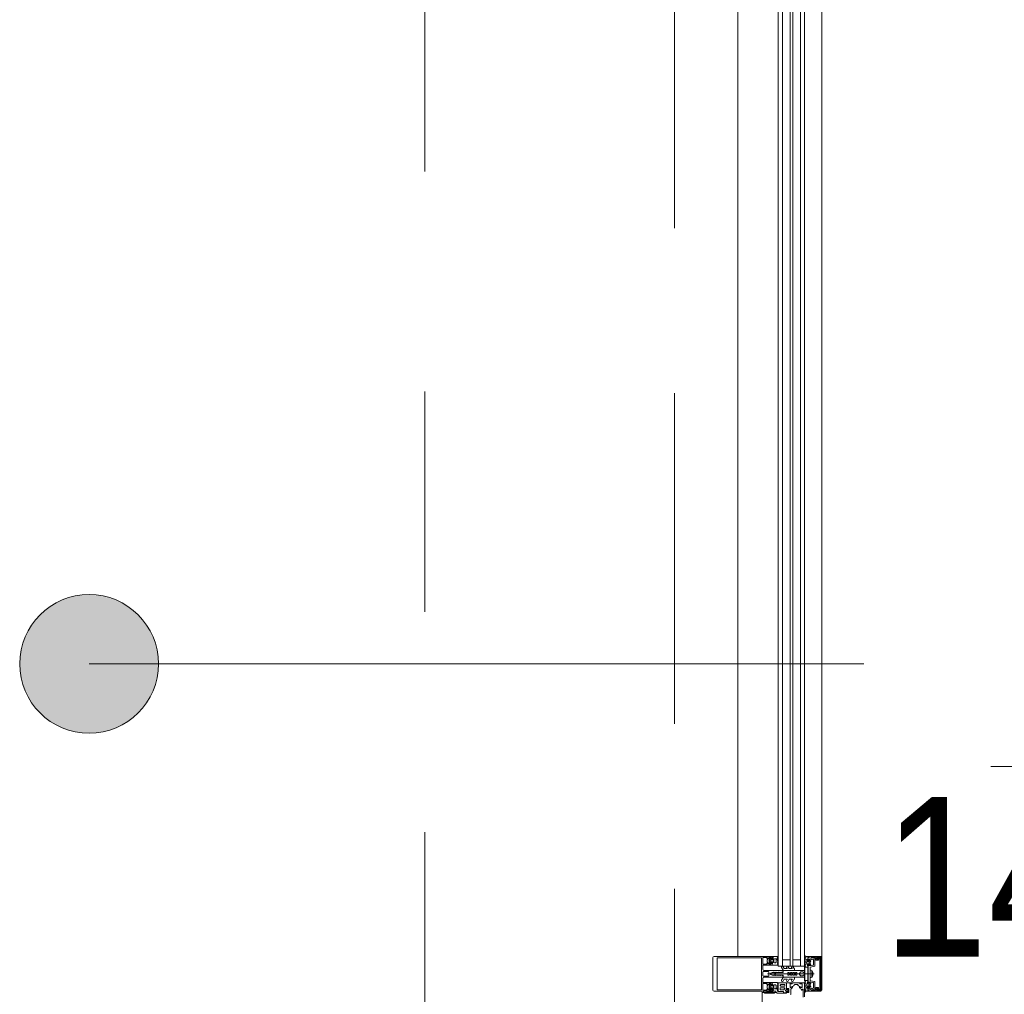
# Model space of a CAD drawing. Header units: centimetres. Extents: x -2424 to 2260, y -130 to 3012.
# Tile 22 of 81: x -671 to -529, y 1527 to 1668. Entities that reach past the tile are written whole.
import ezdxf

# ---------------------------------------------------------------- set-up
doc = ezdxf.new("R2010")
doc.units = ezdxf.units.CM
for name, pattern in [('Dash', [60, 30, -30]), ('Hidden', [71.4375, 47.625, -23.8125]), ('Oś', [222.25, 127, -31.75, 31.75, -31.75])]:
    doc.linetypes.add(name, pattern=pattern)
for name, color, linetype, lineweight in [('A-AREA-IDEN', 2, 'Continuous', 13), ('A-DETL', 90, 'Continuous', 9), ('A-DETL-GENF', 92, 'Continuous', 13), ('A-DOOR', 31, 'Continuous', 13), ('A-GLAZ-CURT', 52, 'Continuous', 9), ('A-GLAZ-CWMG', 51, 'Continuous', 9), ('S-GRID', 1, 'Continuous', 13)]:
    doc.layers.add(name, color=color, linetype=linetype, lineweight=lineweight)
doc.styles.add('Arial_11', font='arial.ttf', dxfattribs={"width": 0.85, "height": 23})

msp = doc.modelspace()

# ---------------------------------------------------------------- linework, layer by layer
at = {"layer": 'A-AREA-IDEN', "color": 251, "lineweight": 9}
for p, q in [((-660.98, 1575.01), (-549.32, 1575.01)), ((-441.28, 1560.2), (-531.04, 1560.2)), ((-531.04, 1560.2), (-361.04, 1560.2))]:
    msp.add_line(p, q, dxfattribs=at)
msp.add_circle((-660.98, 1575.01), 10, dxfattribs=at)
at = {"layer": 'A-AREA-IDEN', "color": 251, "linetype": 'Continuous', "lineweight": 9, "extrusion": (0, 0, -1)}
for points in [[(666.54, 1583.32), (664.81, 1565.77), (664.81, 1584.25)], [(664.81, 1584.25), (662.93, 1565.2), (662.93, 1584.81)], [(664.81, 1584.25), (664.81, 1565.77), (662.93, 1565.2)], [(662.93, 1584.81), (660.98, 1565.01), (660.98, 1585.01)], [(662.93, 1584.81), (662.93, 1565.2), (660.98, 1565.01)], [(660.98, 1585.01), (660.98, 1565.01), (659.03, 1565.2)], [(660.98, 1585.01), (659.03, 1565.2), (659.03, 1584.81)], [(659.03, 1584.81), (659.03, 1565.2), (657.16, 1565.77)], [(659.03, 1584.81), (657.16, 1565.77), (657.16, 1584.25)], [(657.16, 1584.25), (657.16, 1565.77), (655.43, 1566.69)], [(657.16, 1584.25), (655.43, 1566.69), (655.43, 1583.32)], [(668.05, 1582.08), (666.54, 1566.69), (666.54, 1583.32)], [(666.54, 1583.32), (666.54, 1566.69), (664.81, 1565.77)], [(655.43, 1583.32), (655.43, 1566.69), (653.91, 1567.94)], [(655.43, 1583.32), (653.91, 1567.94), (653.91, 1582.08)], [(669.3, 1580.56), (668.05, 1567.94), (668.05, 1582.08)], [(668.05, 1582.08), (668.05, 1567.94), (666.54, 1566.69)], [(653.91, 1582.08), (653.91, 1567.94), (652.67, 1569.45)], [(653.91, 1582.08), (652.67, 1569.45), (652.67, 1580.56)], [(670.22, 1578.83), (669.3, 1569.45), (669.3, 1580.56)], [(669.3, 1580.56), (669.3, 1569.45), (668.05, 1567.94)], [(652.67, 1580.56), (652.67, 1569.45), (651.74, 1571.18)], [(652.67, 1580.56), (651.74, 1571.18), (651.74, 1578.83)], [(670.79, 1576.96), (670.22, 1571.18), (670.22, 1578.83)], [(670.22, 1578.83), (670.22, 1571.18), (669.3, 1569.45)], [(651.74, 1578.83), (651.74, 1571.18), (651.18, 1573.06)], [(651.74, 1578.83), (651.18, 1573.06), (651.18, 1576.96)], [(670.79, 1573.06), (670.79, 1576.96), (670.98, 1575.01)], [(670.79, 1576.96), (670.79, 1573.06), (670.22, 1571.18)], [(651.18, 1576.96), (651.18, 1573.06), (650.98, 1575.01)]]:
    msp.add_solid(points, dxfattribs=at)
at = {"layer": 'A-DETL', "color": 251, "linetype": 'Hidden', "lineweight": 9}
msp.add_line((-576.62, 1828.33), (-576.62, 1388.83), dxfattribs=at)
at = {"layer": 'A-DETL', "color": 251, "linetype": 'Dash', "lineweight": 9}
for points, knots in [([(-552.77, 2638.57), (-478.91, 2638.57), (-476.08, 2638.57), (-439.12, 2638.57), (-439.12, 2601.62), (-439.12, 2598.79), (-439.12, 2573.54), (-439.12, 1655.82), (-439.12, 1618.87), (-439.12, 1616.04), (-439.12, 1512.36), (-439.12, 1509.53), (-439.12, 1472.57), (-476.08, 1472.57), (-478.91, 1472.57), (-555.62, 1472.57)], [0, 0, 0, 0, 1.242892, 2.082132, 2.921372, 3.63261, 13.975949, 24.692511, 35.163852, 36.732804, 37.928533, 39.497485, 40.336725, 41.175965, 42.450024, 42.450024, 42.450024, 42.450024]), ([(-555.62, 1472.57), (-478.91, 1472.57), (-476.08, 1472.57), (-439.12, 1472.57), (-439.12, 1435.62), (-439.12, 1432.79), (-439.12, 1329.11), (-439.12, 1326.28), (-439.12, 1289.33), (-402.17, 1289.33), (-399.34, 1289.33), (54.38, 1289.33), (347.2, 1289.33), (391.67, 1289.33), (418.55, 1316.21), (413.88, 1393.93), (413.88, 1663.13)], [0, 0, 0, 0, 1.274059, 2.1133, 2.95254, 4.521491, 5.717221, 7.286172, 8.125412, 8.964652, 14.361634, 22.556861, 31.207392, 35.311818, 37.065318, 41.276562, 41.276562, 41.276562, 41.276562])]:
    msp.add_open_spline(points, degree=3, knots=knots, dxfattribs=at)
at = {"layer": 'A-DETL-GENF', "color": 251, "lineweight": 9, "extrusion": (0, 0, -1)}
for p, q in [((-571.07, 1527.98), (-571.07, 1532.68)), ((-570.92, 1532.83), (-569.54, 1532.83)), ((-570.07, 1532.83), (-564.41, 1532.83)), ((-570.02, 1532.62), (-564.41, 1532.62)), ((-563.11, 1532.55), (-563.21, 1532.44)), ((-562.92, 1532.5), (-562.83, 1532.58)), ((-562.55, 1532.56), (-562.55, 1532.62)), ((-562.49, 1532.62), (-562.49, 1532.49)), ((-562.43, 1532.55), (-562.38, 1532.58)), ((-561.8, 1532.64), (-561.9, 1532.41)), ((-561.79, 1532.81), (-561.79, 1532.68)), ((-561.76, 1532.68), (-561.76, 1532.74)), ((-561.7, 1532.8), (-561.69, 1532.8)), ((-557.87, 1532.92), (-557.87, 1533.01)), ((-557.86, 1532.5), (-557.7, 1532.59)), ((-556.84, 1532.67), (-556.41, 1532.47)), ((-556.28, 1532.65), (-556.28, 1532.37)), ((-555.37, 1527.98), (-555.37, 1532.68)), ((-563.82, 1531.59), (-562.61, 1531.59)), ((-563.24, 1532.37), (-563.24, 1532.04)), ((-563.21, 1531.97), (-563.11, 1531.86)), ((-562.83, 1531.83), (-562.92, 1531.91)), ((-562.87, 1532.09), (-562.87, 1532.32)), ((-562.81, 1532.28), (-562.81, 1532.4)), ((-562.81, 1532.02), (-562.81, 1532.14)), ((-562.61, 1532.34), (-562.77, 1532.25)), ((-562.77, 1532.16), (-562.61, 1532.07)), ((-562.76, 1532.45), (-562.64, 1532.45)), ((-562.64, 1531.97), (-562.76, 1531.97)), ((-562.59, 1532.4), (-562.59, 1532.37)), ((-562.59, 1532.04), (-562.59, 1532.02)), ((-562.55, 1531.79), (-562.55, 1531.85)), ((-562.44, 1532.43), (-562.45, 1532.43)), ((-562.44, 1531.97), (-562.45, 1531.98)), ((-562.43, 1532.03), (-562.41, 1532.03)), ((-562.42, 1532.37), (-562.41, 1532.39)), ((-562.39, 1532.32), (-562.41, 1532.33)), ((-562.4, 1532.14), (-562.38, 1532.15)), ((-562.39, 1532.08), (-562.4, 1532.09)), ((-562.39, 1532.26), (-562.38, 1532.27)), ((-562.38, 1532.2), (-562.39, 1532.21)), ((-562.31, 1532.03), (-562.31, 1532.39)), ((-562.21, 1532.49), (-562.06, 1532.49)), ((-562.06, 1531.93), (-562.21, 1531.93)), ((-561.96, 1532.39), (-561.96, 1532.03)), ((-561.77, 1532.17), (-561.69, 1532.12)), ((-561.69, 1532.07), (-561.77, 1532.02)), ((-561.77, 1531.95), (-561.69, 1531.9)), ((-561.69, 1531.85), (-561.77, 1531.8)), ((-561.77, 1531.73), (-561.69, 1531.68)), ((-561.18, 1531.24), (-560.96, 1530.85)), ((-560.81, 1531.1), (-560.96, 1531.36)), ((-560.45, 1531.24), (-560.4, 1531.15)), ((-560.08, 1531.1), (-560.23, 1531.36)), ((-559.73, 1531.24), (-559.68, 1531.15)), ((-559.35, 1531.09), (-559.51, 1531.36)), ((-557.77, 1532.4), (-557.86, 1532.45)), ((-557.86, 1532.28), (-557.77, 1532.33)), ((-557.77, 1532.18), (-557.86, 1532.23)), ((-557.86, 1532.06), (-557.77, 1532.11)), ((-557.77, 1531.96), (-557.86, 1532.01)), ((-557.86, 1531.84), (-557.77, 1531.89)), ((-557.77, 1531.74), (-557.86, 1531.79)), ((-557.86, 1531.62), (-557.77, 1531.67)), ((-557.77, 1531.52), (-557.86, 1531.57)), ((-557.86, 1531.4), (-557.77, 1531.45)), ((-557.57, 1531.99), (-557.55, 1531.98)), ((-557.56, 1531.93), (-557.57, 1531.92)), ((-557.57, 1531.87), (-557.55, 1531.86)), ((-557.56, 1532.3), (-557.51, 1532.27)), ((-557.54, 1532.05), (-557.55, 1532.04)), ((-557.54, 1531.81), (-557.55, 1531.8)), ((-557.54, 1531.75), (-557.52, 1531.75)), ((-557.53, 1532.11), (-557.52, 1532.09)), ((-557.5, 1532.15), (-557.51, 1532.15)), ((-557.5, 1531.7), (-557.51, 1531.69)), ((-557.45, 1532.21), (-557.45, 1532.34)), ((-557.39, 1532.34), (-557.39, 1532.28)), ((-557.39, 1531.57), (-557.39, 1531.51)), ((-557.35, 1532.12), (-557.35, 1532.09)), ((-557.35, 1531.76), (-557.35, 1531.74)), ((-557.34, 1532.06), (-557.18, 1531.97)), ((-557.18, 1531.88), (-557.34, 1531.79)), ((-557.18, 1532.17), (-557.3, 1532.17)), ((-557.3, 1531.69), (-557.18, 1531.69)), ((-557.13, 1532), (-557.13, 1532.12)), ((-557.13, 1531.74), (-557.13, 1531.86)), ((-557.12, 1532.3), (-557.02, 1532.22)), ((-557.02, 1531.63), (-557.12, 1531.55)), ((-557.07, 1532.04), (-557.07, 1531.81)), ((-557.06, 1531.28), (-557.06, 1530.35)), ((-556.42, 1531.42), (-557.03, 1531.31)), ((-556.62, 1532.38), (-556.78, 1532.46)), ((-556.56, 1531.67), (-556.56, 1532.29)), ((-556.38, 1532.43), (-556.38, 1531.46)), ((-555.68, 1528.19), (-555.68, 1532.46)), ((-555.53, 1532.45), (-555.53, 1528.2)), ((-563.87, 1530.6), (-563.87, 1530.06)), ((-563.08, 1530.65), (-563.82, 1530.65)), ((-563.82, 1530.01), (-563.08, 1530.01)), ((-561.02, 1530.83), (-563.72, 1530.83)), ((-563.72, 1529.83), (-561.02, 1529.83)), ((-563.2, 1530.33), (-556.48, 1530.33)), ((-563.03, 1530.06), (-563.03, 1530.6)), ((-562.15, 1530.4), (-562.16, 1530.38)), ((-562.15, 1530.25), (-562.16, 1530.28)), ((-561.83, 1530.5), (-561.97, 1530.5)), ((-561.83, 1530.15), (-561.97, 1530.15)), ((-561.8, 1530.54), (-561.82, 1530.51)), ((-561.8, 1530.12), (-561.82, 1530.14)), ((-561.77, 1530.51), (-561.78, 1530.54)), ((-561.77, 1530.14), (-561.78, 1530.12)), ((-561.18, 1529.41), (-560.96, 1529.8)), ((-560.97, 1530.68), (-560.97, 1530.78)), ((-560.97, 1529.88), (-560.97, 1529.98)), ((-560.91, 1530.83), (-559.39, 1530.83)), ((-560.91, 1529.83), (-559.39, 1529.83)), ((-560.44, 1531.08), (-560.77, 1531.08)), ((-559.72, 1531.08), (-560.04, 1531.08)), ((-559.34, 1530.88), (-559.34, 1531.06)), ((-559.34, 1529.78), (-559.34, 1529.59)), ((-558.37, 1530.63), (-558.16, 1530.63)), ((-558.37, 1530.03), (-558.16, 1530.03)), ((-557.06, 1530.3), (-557.06, 1529.37)), ((-556.84, 1529.92), (-556.84, 1530.73)), ((-556.69, 1530.55), (-556.69, 1530.1)), ((-562.61, 1529.07), (-563.82, 1529.07)), ((-563.24, 1528.61), (-563.24, 1528.28)), ((-563.11, 1528.79), (-563.21, 1528.68)), ((-562.83, 1528.82), (-562.92, 1528.74)), ((-562.87, 1528.56), (-562.87, 1528.33)), ((-562.81, 1528.64), (-562.81, 1528.52)), ((-562.81, 1528.38), (-562.81, 1528.26)), ((-562.77, 1528.49), (-562.61, 1528.58)), ((-562.61, 1528.31), (-562.77, 1528.4)), ((-562.64, 1528.69), (-562.76, 1528.69)), ((-562.59, 1528.61), (-562.59, 1528.64)), ((-562.59, 1528.26), (-562.59, 1528.28)), ((-562.55, 1528.86), (-562.55, 1528.8)), ((-562.44, 1528.68), (-562.45, 1528.67)), ((-562.43, 1528.62), (-562.41, 1528.62)), ((-562.42, 1528.28), (-562.41, 1528.26)), ((-562.39, 1528.33), (-562.41, 1528.32)), ((-562.39, 1528.57), (-562.4, 1528.56)), ((-562.4, 1528.51), (-562.38, 1528.5)), ((-562.38, 1528.45), (-562.39, 1528.44)), ((-562.39, 1528.39), (-562.38, 1528.38)), ((-562.31, 1528.63), (-562.31, 1528.27)), ((-562.06, 1528.73), (-562.21, 1528.73)), ((-561.96, 1528.27), (-561.96, 1528.63)), ((-561.77, 1528.92), (-561.69, 1528.97)), ((-561.69, 1528.8), (-561.77, 1528.85)), ((-561.77, 1528.7), (-561.69, 1528.75)), ((-561.69, 1528.58), (-561.77, 1528.63)), ((-561.77, 1528.48), (-561.69, 1528.53)), ((-560.81, 1529.55), (-560.96, 1529.29)), ((-560.44, 1529.58), (-560.77, 1529.58)), ((-560.45, 1529.41), (-560.4, 1529.5)), ((-560.08, 1529.55), (-560.23, 1529.29)), ((-559.72, 1529.58), (-560.04, 1529.58)), ((-559.73, 1529.41), (-559.68, 1529.5)), ((-559.35, 1529.56), (-559.51, 1529.29)), ((-557.86, 1529.25), (-557.77, 1529.2)), ((-557.77, 1529.13), (-557.86, 1529.08)), ((-557.86, 1529.03), (-557.77, 1528.98)), ((-557.77, 1528.91), (-557.86, 1528.86)), ((-557.86, 1528.81), (-557.77, 1528.76)), ((-557.77, 1528.69), (-557.86, 1528.64)), ((-557.86, 1528.59), (-557.77, 1528.54)), ((-557.77, 1528.47), (-557.86, 1528.42)), ((-557.86, 1528.37), (-557.77, 1528.32)), ((-557.77, 1528.25), (-557.86, 1528.2)), ((-557.57, 1528.78), (-557.55, 1528.79)), ((-557.56, 1528.72), (-557.57, 1528.73)), ((-557.57, 1528.66), (-557.55, 1528.67)), ((-557.56, 1528.35), (-557.51, 1528.38)), ((-557.54, 1528.84), (-557.55, 1528.85)), ((-557.54, 1528.6), (-557.55, 1528.61)), ((-557.54, 1528.9), (-557.52, 1528.9)), ((-557.53, 1528.54), (-557.52, 1528.56)), ((-557.5, 1528.95), (-557.51, 1528.96)), ((-557.5, 1528.5), (-557.51, 1528.5)), ((-557.45, 1528.44), (-557.45, 1528.32)), ((-557.39, 1529.08), (-557.39, 1529.14)), ((-557.39, 1528.32), (-557.39, 1528.38)), ((-557.35, 1528.89), (-557.35, 1528.92)), ((-557.35, 1528.54), (-557.35, 1528.56)), ((-557.18, 1528.77), (-557.34, 1528.86)), ((-557.34, 1528.59), (-557.18, 1528.68)), ((-557.3, 1528.97), (-557.18, 1528.97)), ((-557.18, 1528.49), (-557.3, 1528.49)), ((-557.13, 1528.92), (-557.13, 1528.8)), ((-557.13, 1528.66), (-557.13, 1528.54)), ((-557.02, 1529.02), (-557.12, 1529.1)), ((-557.12, 1528.35), (-557.02, 1528.43)), ((-557.07, 1528.61), (-557.07, 1528.84)), ((-557.03, 1529.34), (-556.42, 1529.24)), ((-556.78, 1528.19), (-556.62, 1528.27)), ((-556.56, 1528.36), (-556.56, 1528.98)), ((-556.38, 1529.19), (-556.38, 1528.23)), ((-556.28, 1528.29), (-556.28, 1528.01)), ((-569.54, 1527.83), (-570.92, 1527.83)), ((-570.07, 1528.04), (-564.41, 1528.04)), ((-570.07, 1527.83), (-564.41, 1527.83)), ((-563.21, 1528.21), (-563.11, 1528.1)), ((-562.92, 1528.15), (-562.83, 1528.07)), ((-562.76, 1528.21), (-562.64, 1528.21)), ((-562.55, 1528.1), (-562.55, 1528.04)), ((-562.55, 1527.98), (-562.55, 1527.83)), ((-562.49, 1528.04), (-562.49, 1528.16)), ((-562.44, 1528.22), (-562.45, 1528.22)), ((-562.43, 1528.1), (-562.38, 1528.07)), ((-562.21, 1528.17), (-562.06, 1528.17)), ((-561.8, 1528.02), (-561.9, 1528.24)), ((-561.79, 1527.85), (-561.79, 1527.97)), ((-561.76, 1527.97), (-561.76, 1527.91)), ((-561.7, 1527.85), (-561.69, 1527.85)), ((-557.86, 1528.15), (-557.7, 1528.06)), ((-556.41, 1528.18), (-556.84, 1527.98))]:
    msp.add_line(p, q, dxfattribs=at)
at = {"layer": 'A-DETL-GENF', "color": 251, "lineweight": 9}
msp.add_line((-563.97, 1430.33), (-563.97, 1527.83), dxfattribs=at)
at = {"layer": 'A-DETL-GENF', "color": 251, "lineweight": 9, "extrusion": (0, 0, -1), "flags": 128}
for points in [[(569.54, 1528.04), (570.49, 1528.04), (570.49, 1532.62), (569.54, 1532.62)], [(562.98, 1532.23), (562.98, 1532.68), (562.71, 1532.68), (562.71, 1532.56), (562.65, 1532.56), (562.57, 1532.64), (562.57, 1532.83), (564.25, 1532.83), (564.57, 1532.83)], [(564.57, 1528.04), (564.25, 1528.04), (564.1, 1528.04), (564.1, 1529.21), (564.1, 1531.45), (564.1, 1532.62), (564.25, 1532.62), (564.57, 1532.62)], [(563.87, 1532.23), (563.87, 1532.68), (563.3, 1532.68), (563.3, 1532.56), (563.24, 1532.56), (563.18, 1532.62)], [(562.78, 1532.58), (562.75, 1532.53), (562.74, 1532.53)], [(562.55, 1532.68), (562.55, 1532.83), (561.81, 1532.83)], [(557.66, 1532.81), (557.39, 1532.81), (557.39, 1532.4)], [(555.52, 1532.83), (557.37, 1532.83), (557.37, 1532.72), (557.01, 1532.6)], [(556.94, 1532.38), (557.23, 1532.46), (557.23, 1532.28), (557.29, 1532.28), (557.37, 1532.36), (557.37, 1532.68), (557, 1532.58)], [(556.87, 1532.67), (556.77, 1532.67), (556.65, 1532.7), (556.33, 1532.7)], [(556.23, 1532.32), (555.88, 1532.32), (555.88, 1532.45), (556.15, 1532.45), (556.15, 1532.7), (555.52, 1532.7), (555.52, 1527.96), (556.15, 1527.96), (556.15, 1528.21), (555.88, 1528.21), (555.88, 1528.34), (556.23, 1528.34)], [(555.73, 1532.51), (556.09, 1532.51), (556.09, 1532.65), (555.73, 1532.65)], [(563.18, 1531.79), (563.24, 1531.86), (563.3, 1531.86), (563.3, 1531.74), (563.87, 1531.74), (563.87, 1532.18)], [(563.87, 1530.98), (563.87, 1531.45), (563.87, 1531.54)], [(562.56, 1531.64), (562.56, 1531.77), (562.65, 1531.86), (562.71, 1531.86), (562.71, 1531.74), (562.98, 1531.74), (562.98, 1532.18)], [(562.74, 1531.89), (562.75, 1531.89), (562.78, 1531.84)], [(561.69, 1531.63), (561.76, 1531.59), (562.55, 1531.59), (562.55, 1531.72)], [(562.49, 1531.93), (562.48, 1531.8), (562.48, 1531.93), (562.47, 1531.93)], [(557.39, 1531.44), (557.39, 1531.31), (557.78, 1531.31), (557.86, 1531.35)], [(557.45, 1531.53), (557.45, 1531.65), (557.48, 1531.65), (557.46, 1531.52)], [(556.65, 1529.08), (557.23, 1529.19), (557.23, 1529.08), (557.29, 1529.08), (557.37, 1529.16), (557.37, 1531.5), (557.29, 1531.58), (557.23, 1531.58), (557.23, 1531.47), (556.65, 1531.57)], [(557.21, 1532.25), (557.19, 1532.25), (557.16, 1532.3)], [(557.16, 1531.56), (557.19, 1531.61), (557.21, 1531.61)], [(563.87, 1529.12), (563.87, 1529.21), (563.87, 1529.68)], [(562.75, 1530.41), (562.56, 1530.53), (562.46, 1530.53), (562.43, 1530.58), (562.4, 1530.53), (562.28, 1530.53), (562.25, 1530.58), (562.22, 1530.53), (562.1, 1530.53), (562.07, 1530.58), (562.04, 1530.53), (561.92, 1530.53), (561.89, 1530.58), (561.86, 1530.53), (561.74, 1530.53), (561.71, 1530.58), (561.68, 1530.53), (561.56, 1530.53), (561.53, 1530.58), (561.5, 1530.53), (561.38, 1530.53), (561.35, 1530.58), (561.32, 1530.53), (561.2, 1530.53), (561.17, 1530.58), (561.07, 1530.58)], [(561.07, 1530.08), (561.1, 1530.13), (561.22, 1530.13), (561.25, 1530.08), (561.28, 1530.13), (561.4, 1530.13), (561.43, 1530.08), (561.46, 1530.13), (561.58, 1530.13), (561.61, 1530.08), (561.64, 1530.13), (561.76, 1530.13), (561.79, 1530.08), (561.82, 1530.13), (561.94, 1530.13), (561.97, 1530.08), (562, 1530.13), (562.12, 1530.13), (562.15, 1530.08), (562.18, 1530.13), (562.3, 1530.13), (562.33, 1530.08), (562.36, 1530.13), (562.56, 1530.13), (562.75, 1530.24)], [(558.45, 1530.59), (558.67, 1530.33), (558.97, 1530.33), (558.97, 1530.53), (559.17, 1530.53), (559.17, 1530.43), (559.34, 1530.43), (559.34, 1530.53), (559.54, 1530.53), (559.54, 1530.33), (559.71, 1530.33), (559.71, 1530.53), (559.91, 1530.53), (559.91, 1530.43), (560.07, 1530.43), (560.07, 1530.53), (560.27, 1530.53), (560.27, 1530.33), (562.17, 1530.33), (560.27, 1530.33), (560.27, 1530.13), (560.07, 1530.13), (560.07, 1530.23), (559.91, 1530.23), (559.91, 1530.13), (559.71, 1530.13), (559.71, 1530.33), (559.54, 1530.33), (559.54, 1530.13), (559.34, 1530.13), (559.34, 1530.23), (559.17, 1530.23), (559.17, 1530.13), (558.97, 1530.13), (558.97, 1530.33), (558.67, 1530.33), (558.45, 1530.06)], [(557.99, 1530.53), (557.87, 1530.53), (557.87, 1530.83), (560.94, 1530.83), (560.94, 1530.5), (561.75, 1530.5)], [(557.99, 1530.13), (557.87, 1530.13), (557.87, 1529.83), (560.94, 1529.83), (560.94, 1530.15), (561.75, 1530.15)], [(556.9, 1529.81), (557.05, 1529.79), (557.05, 1530.87), (556.9, 1530.85)], [(563.87, 1528.47), (563.87, 1528.92), (563.3, 1528.92), (563.3, 1528.8), (563.24, 1528.8), (563.18, 1528.86)], [(563.18, 1528.03), (563.24, 1528.1), (563.3, 1528.1), (563.3, 1527.98), (563.87, 1527.98), (563.87, 1528.42)], [(562.98, 1528.47), (562.98, 1528.92), (562.71, 1528.92), (562.71, 1528.8), (562.65, 1528.8), (562.56, 1528.89), (562.56, 1529.02)], [(562.57, 1527.83), (562.57, 1528.02), (562.65, 1528.1), (562.71, 1528.1), (562.71, 1527.98), (562.98, 1527.98), (562.98, 1528.42)], [(562.74, 1528.77), (562.75, 1528.77), (562.78, 1528.82)], [(561.69, 1529.02), (561.76, 1529.07), (562.55, 1529.07), (562.55, 1528.93)], [(562.49, 1528.72), (562.48, 1528.85), (562.48, 1528.72), (562.47, 1528.72)], [(557.39, 1529.21), (557.39, 1529.35), (557.78, 1529.35), (557.86, 1529.3)], [(557.66, 1527.85), (557.39, 1527.85), (557.39, 1528.26)], [(557.45, 1529.12), (557.45, 1529), (557.48, 1529), (557.46, 1529.13)], [(557, 1528.08), (557.37, 1527.98), (557.37, 1528.3), (557.29, 1528.38), (557.23, 1528.38), (557.23, 1528.19), (556.94, 1528.27)], [(557.16, 1529.1), (557.19, 1529.05), (557.21, 1529.05)], [(557.21, 1528.41), (557.19, 1528.41), (557.16, 1528.36)], [(564.57, 1527.83), (564.25, 1527.83), (563.97, 1527.83)], [(562.78, 1528.08), (562.75, 1528.13), (562.74, 1528.13)], [(557.01, 1528.05), (557.37, 1527.94), (557.37, 1527.83), (555.52, 1527.83)], [(556.33, 1527.96), (556.65, 1527.96), (556.77, 1527.99), (556.87, 1527.99)], [(555.73, 1528), (556.09, 1528), (556.09, 1528.14), (555.73, 1528.14)]]:
    msp.add_lwpolyline(points, dxfattribs=at)
for points in [[(557.87, 1529.36), (557.87, 1531.3), (557.83, 1531.3), (557.83, 1529.36)], [(557.83, 1529.36), (557.83, 1531.3), (557.38, 1531.3), (557.38, 1529.36)]]:
    msp.add_lwpolyline(points, close=True, dxfattribs=at)
at = {"layer": 'A-DETL-GENF', "color": 251, "lineweight": 9, "extrusion": (0, 0, -1)}
for centre, radius, start, end in [((570.92, 1532.68), 0.15, 0, 90), ((563.14, 1532.58), 0.05, 45, 225), ((562.81, 1532.56), 0.03, 50.0081, 149.9928), ((562.66, 1532.22), 0.314, 75.4957, 104.4999), ((562.58, 1532.56), 0.03, 180.903, 269.9793), ((562.55, 1532.65), 0.03, 89.9978, 269.9978), ((562.43, 1532.62), 0.065, 359.9978, 179.9978), ((562.38, 1532.47), 0.1, 0.8249, 59.9955), ((562.4, 1532.62), 0.04, 179.9978, 240.004), ((562.39, 1532.68), 0.63, 179.9981, 208.0699), ((561.81, 1532.81), 0.02, 90.0061, 179.9938), ((561.89, 1532.68), 0.1, 180.0023, 203.9916), ((562.74, 1532.71), 1.07, 180.0066, 206.658), ((561.7, 1532.74), 0.06, 359.9876, 90.0101), ((561.69, 1532.78), 0.02, 89.9598, 180.0205), ((557.84, 1533.01), 0.03, 359.9022, 171.6433), ((557.67, 1532.92), 0.2, 350.4545, 359.9022), ((557.58, 1532.94), 0.291, 295.3637, 350.4545), ((557.53, 1533.06), 0.286, 297.5921, 351.6433), ((557.73, 1532.63), 0.05, 115.3637, 240.1649), ((556.99, 1532.67), 0.07, 210.0064, 288), ((556.98, 1532.63), 0.06, 188.4417, 285), ((556.87, 1532.6), 0.07, 30.0064, 90), ((556.86, 1532.62), 0.06, 8.4417, 115), ((556.33, 1532.64), 0.0512, 90.5709, 178.6482), ((555.73, 1532.45), 0.2, 89.9718, 180.0352), ((555.73, 1532.46), 0.0499, 89.8796, 180.0225), ((555.52, 1532.68), 0.15, 89.9938, 180.0062), ((563.87, 1532.21), 0.0256, 282.6804, 77.3196), ((563.82, 1531.54), 0.05, 0, 90), ((563.14, 1532.37), 0.1, 0, 45), ((563.14, 1532.04), 0.1, 315, 0), ((563.14, 1531.83), 0.05, 135, 315), ((562.98, 1532.21), 0.0256, 282.6804, 77.3196), ((562.87, 1532.44), 0.08, 292.6134, 50.0011), ((562.87, 1531.97), 0.08, 310.0008, 67.375), ((562.92, 1532.32), 0.05, 112.6202, 179.9974), ((562.92, 1532.09), 0.05, 179.9966, 247.3769), ((562.81, 1531.85), 0.03, 209.9961, 310.0091), ((562.76, 1532.4), 0.05, 359.9877, 90.0079), ((562.78, 1532.28), 0.03, 239.9953, 0.0042), ((562.78, 1532.14), 0.03, 359.9965, 119.9951), ((562.76, 1532.02), 0.05, 270.007, 359.9886), ((562.66, 1532.19), 0.314, 256.8002, 284.4808), ((562.64, 1532.4), 0.05, 89.9875, 180.008), ((562.64, 1532.02), 0.05, 180.0068, 269.9887), ((562.62, 1532.37), 0.03, 179.9857, 240.0042), ((562.62, 1532.04), 0.03, 119.9928, 180.0084), ((562.61, 1531.64), 0.05, 180, 270), ((562.58, 1531.85), 0.03, 76.8002, 179.9978), ((562.53, 1531.81), 0.033, 179.9978, 324.9077), ((562.52, 1531.72), 0.03, 0.0008, 82.8093), ((562.53, 1531.8), 0.05, 179.9889, 262.8241), ((562.44, 1532.49), 0.05, 324.9199, 359.9978), ((562.84, 1532.21), 0.44, 144.9199, 215.839), ((562.46, 1531.93), 0.03, 359.9978, 35.839), ((562.45, 1532.47), 0.0339, 273.0003, 0.8195), ((562.47, 1531.96), 0.03, 153.0068, 269.9866), ((562.42, 1532), 0.03, 333.0009, 74.9963), ((562.44, 1532.41), 0.0272, 93.0125, 209.9868), ((562.4, 1532.36), 0.0316, 288.0011, 29.9907), ((562.37, 1532.24), 0.0316, 302.9873, 45.0068), ((562.38, 1532.11), 0.0316, 318.0004, 59.9952), ((562.42, 1532.06), 0.03, 137.9949, 255.0023), ((562.4, 1532.29), 0.03, 107.9969, 224.9972), ((562.39, 1532.18), 0.03, 122.9992, 239.9975), ((562.21, 1532.39), 0.1, 359.9978, 89.9978), ((562.21, 1532.03), 0.1, 269.9978, 359.9978), ((562.06, 1532.39), 0.1, 89.9978, 179.9978), ((562.06, 1532.03), 0.1, 179.9978, 269.9978), ((561.87, 1532.4), 0.035, 208.0726, 23.9962), ((561.74, 1532.21), 0.051, 301.8047, 26.6592), ((561.75, 1531.99), 0.041, 299.9963, 59.9993), ((561.75, 1531.77), 0.041, 300.003, 59.9925), ((561.7, 1532.1), 0.03, 119.9942, 240.0014), ((561.7, 1531.88), 0.03, 119.9942, 240.0014), ((561.7, 1531.65), 0.03, 119.9942, 240.0014), ((561.07, 1531.3), 0.125, 330, 150), ((560.77, 1531.13), 0.05, 270, 330), ((560.34, 1531.3), 0.125, 330, 150), ((560.44, 1531.13), 0.05, 150, 270), ((560.04, 1531.13), 0.05, 270, 330), ((559.62, 1531.3), 0.125, 330, 150), ((559.72, 1531.13), 0.05, 150, 270), ((559.39, 1531.06), 0.05, 150, 180), ((557.84, 1532.47), 0.03, 300.7154, 60.1649), ((557.84, 1532.25), 0.03, 300.5887, 59.5346), ((557.84, 1532.04), 0.03, 300.1448, 59.5346), ((557.84, 1531.82), 0.03, 300.3449, 59.5346), ((557.84, 1531.6), 0.03, 300.3446, 59.7685), ((557.84, 1531.37), 0.03, 299.7965, 60.132), ((557.8, 1532.36), 0.0417, 125.132, 234.868), ((557.8, 1532.14), 0.0415, 125.012, 234.988), ((557.8, 1531.93), 0.043, 127.8436, 233.8234), ((557.79, 1531.71), 0.0419, 125.4665, 234.6999), ((557.79, 1531.48), 0.0416, 116.9541, 241.568), ((557.52, 1532.34), 0.065, 0, 180), ((557.54, 1532.34), 0.04, 299.9937, 0), ((557.54, 1532.01), 0.03, 315.0005, 72.0009), ((557.55, 1531.9), 0.03, 300.0003, 56.9985), ((557.1, 1531.93), 0.44, 324.1588, 35.0779), ((557.57, 1531.96), 0.0316, 134.991, 237.0104), ((557.53, 1531.78), 0.03, 284.9955, 42.0028), ((557.57, 1531.83), 0.0316, 120.0026, 221.9974), ((557.51, 1532.13), 0.0272, 330.011, 86.9853), ((557.55, 1532.08), 0.0316, 150.007, 251.9967), ((557.53, 1531.72), 0.03, 105.0015, 206.9968), ((557.56, 1532.19), 0.1, 120.0023, 179.1728), ((557.48, 1531.68), 0.03, 270.0112, 26.991), ((557.5, 1532.19), 0.0339, 179.1783, 266.9975), ((557.5, 1532.21), 0.05, 180, 215.0779), ((557.48, 1531.65), 0.03, 144.1588, 180), ((557.41, 1531.52), 0.05, 277.1737, 0.0088), ((557.42, 1531.53), 0.033, 215.0901, 360), ((557.39, 1532.37), 0.03, 270, 90), ((557.42, 1531.44), 0.03, 97.1885, 179.997), ((557.36, 1532.28), 0.03, 270.0185, 359.0948), ((557.36, 1531.57), 0.03, 0, 103.1975), ((557.28, 1531.94), 0.314, 75.4979, 104.5021), ((557.28, 1531.91), 0.314, 255.517, 283.1975), ((557.3, 1532.12), 0.05, 359.9897, 90.0103), ((557.32, 1532.09), 0.03, 299.9936, 0.0121), ((557.32, 1531.76), 0.03, 359.9893, 60.005), ((557.3, 1531.74), 0.05, 270.009, 359.991), ((557.18, 1532.12), 0.05, 89.9899, 180.0101), ((557.16, 1532), 0.03, 179.9936, 300.0024), ((557.16, 1531.86), 0.03, 60.0027, 180.0013), ((557.18, 1531.74), 0.05, 180.0092, 269.9908), ((557.14, 1532.28), 0.03, 30.0049, 129.9897), ((557.14, 1531.57), 0.03, 229.9887, 330.0017), ((557.02, 1532.04), 0.05, 0.0003, 67.3776), ((557.02, 1531.81), 0.05, 292.6209, 0.0012), ((557.03, 1531.28), 0.03, 0, 80), ((557.07, 1532.16), 0.08, 129.9967, 247.3844), ((557.07, 1531.69), 0.08, 112.6228, 229.9969), ((556.92, 1532.44), 0.06, 198.8192, 285), ((556.81, 1532.4), 0.06, 18.8192, 115), ((556.66, 1531.67), 0.1, 180, 260), ((556.66, 1532.29), 0.1, 115, 180), ((556.43, 1531.46), 0.05, 180, 260), ((556.43, 1532.43), 0.05, 115, 180), ((556.23, 1532.37), 0.05, 270, 0.0001), ((563.72, 1530.98), 0.15, 270, 0), ((563.82, 1530.6), 0.05, 0, 90), ((563.82, 1530.06), 0.05, 270, 0), ((563.72, 1529.68), 0.15, 0, 90), ((563.08, 1530.6), 0.05, 90, 180), ((563.08, 1530.06), 0.05, 180, 270), ((562.7, 1530.33), 0.1, 300, 60), ((562.07, 1530.33), 0.1, 0, 30), ((562.07, 1530.33), 0.1, 330, 0), ((561.97, 1530.3), 0.2, 30, 90), ((561.97, 1530.35), 0.2, 270, 330), ((561.83, 1530.52), 0.02, 210.0303, 270), ((561.83, 1530.13), 0.02, 90, 149.9697), ((561.79, 1530.53), 0.01, 30.0303, 149.9802), ((561.79, 1530.12), 0.01, 210.0198, 329.9697), ((561.75, 1530.52), 0.02, 270, 329.9802), ((561.75, 1530.13), 0.02, 30.0198, 90), ((561.07, 1530.68), 0.1, 180, 270), ((561.07, 1529.98), 0.1, 90, 180), ((561.02, 1530.78), 0.05, 90, 180), ((561.02, 1529.88), 0.05, 180, 270), ((560.91, 1530.88), 0.05, 270, 330), ((560.91, 1529.78), 0.05, 30, 90), ((559.39, 1530.88), 0.05, 180, 270), ((559.39, 1529.78), 0.05, 90, 180), ((558.37, 1530.53), 0.1, 40, 90), ((558.37, 1530.13), 0.1, 270, 320), ((558.16, 1530.53), 0.1, 90, 150), ((558.16, 1530.13), 0.1, 210, 270), ((557.99, 1530.63), 0.1, 270, 330), ((557.99, 1530.03), 0.1, 30, 90), ((557.05, 1530.33), 0.0256, 282.6804, 77.3196), ((556.95, 1530.63), 0.22, 103.9707, 152.728), ((556.95, 1530.02), 0.22, 207.2746, 256.0268), ((557.58, 1530.33), 0.921, 153.7078, 165.8284), ((557.58, 1530.33), 0.92, 194.1683, 206.293), ((563.87, 1528.45), 0.0256, 282.6804, 77.3196), ((563.82, 1529.12), 0.05, 270, 0), ((563.14, 1528.61), 0.1, 0, 45), ((563.14, 1528.28), 0.1, 315, 0), ((563.14, 1528.82), 0.05, 45, 225), ((562.98, 1528.45), 0.0256, 282.6804, 77.3196), ((562.87, 1528.68), 0.08, 292.625, 49.9992), ((562.87, 1528.21), 0.08, 309.9989, 67.3866), ((562.92, 1528.56), 0.05, 112.6231, 180.0034), ((562.92, 1528.33), 0.05, 180.0026, 247.3798), ((562.81, 1528.8), 0.03, 49.9909, 150.0039), ((562.76, 1528.64), 0.05, 0.0114, 89.993), ((562.78, 1528.52), 0.03, 240.0049, 0.0035), ((562.78, 1528.38), 0.03, 359.9958, 120.0047), ((562.76, 1528.26), 0.05, 269.9921, 0.0123), ((562.66, 1528.46), 0.314, 75.5192, 103.1998), ((562.64, 1528.64), 0.05, 90.0113, 179.9932), ((562.64, 1528.26), 0.05, 179.992, 270.0125), ((562.61, 1529.02), 0.05, 90, 180), ((562.62, 1528.61), 0.03, 179.9916, 240.0072), ((562.62, 1528.28), 0.03, 119.9958, 180.0143), ((562.58, 1528.8), 0.03, 180.0022, 283.1998), ((562.52, 1528.93), 0.03, 277.1907, 359.9992), ((562.53, 1528.84), 0.033, 35.0923, 180.0022), ((562.53, 1528.85), 0.05, 97.1759, 180.0111), ((562.46, 1528.72), 0.03, 324.161, 0.0022), ((562.84, 1528.45), 0.44, 144.161, 215.0801), ((562.47, 1528.69), 0.03, 90.0134, 206.9932), ((562.42, 1528.65), 0.03, 285.0037, 26.9991), ((562.44, 1528.25), 0.0272, 150.0132, 266.9875), ((562.4, 1528.29), 0.0316, 330.0093, 71.9989), ((562.42, 1528.59), 0.03, 104.9977, 222.0051), ((562.38, 1528.54), 0.0316, 300.0048, 41.9996), ((562.37, 1528.41), 0.0316, 314.9932, 57.0127), ((562.4, 1528.36), 0.03, 135.0028, 252.0031), ((562.39, 1528.47), 0.03, 120.0025, 237.0008), ((562.21, 1528.63), 0.1, 0.0022, 90.0022), ((562.21, 1528.27), 0.1, 270.0022, 0.0022), ((562.06, 1528.63), 0.1, 90.0022, 180.0022), ((562.06, 1528.27), 0.1, 180.0022, 270.0022), ((561.87, 1528.25), 0.035, 336.0038, 151.9274), ((562.39, 1527.97), 0.63, 151.9301, 180.0019), ((561.74, 1528.44), 0.051, 333.3408, 58.1953), ((561.75, 1528.89), 0.041, 300.0075, 59.997), ((561.75, 1528.67), 0.041, 300.0007, 60.0037), ((562.74, 1527.94), 1.07, 153.342, 179.9934), ((561.7, 1529), 0.03, 119.9986, 240.0058), ((561.7, 1528.78), 0.03, 119.9986, 240.0058), ((561.7, 1528.56), 0.03, 119.9986, 240.0058), ((561.07, 1529.35), 0.125, 210, 30), ((560.77, 1529.53), 0.05, 30, 90), ((560.34, 1529.35), 0.125, 210, 30), ((560.44, 1529.53), 0.05, 90, 210), ((560.04, 1529.53), 0.05, 30, 90), ((559.62, 1529.35), 0.125, 210, 30), ((559.72, 1529.53), 0.05, 90, 210), ((559.39, 1529.59), 0.05, 180, 210), ((557.84, 1529.28), 0.03, 299.868, 60.2035), ((557.84, 1529.06), 0.03, 300.2315, 59.6554), ((557.84, 1528.84), 0.03, 300.4654, 59.6551), ((557.84, 1528.62), 0.03, 300.4654, 59.8552), ((557.84, 1528.4), 0.03, 300.4654, 59.4113), ((557.79, 1529.17), 0.0416, 118.432, 243.0459), ((557.79, 1528.95), 0.0419, 125.3001, 234.5335), ((557.8, 1528.73), 0.043, 126.1766, 232.1564), ((557.8, 1528.51), 0.0415, 125.012, 234.988), ((557.8, 1528.29), 0.0417, 125.132, 234.868), ((557.55, 1528.75), 0.03, 303.0015, 59.9997), ((557.54, 1528.64), 0.03, 287.9991, 44.9995), ((557.54, 1528.32), 0.04, 360, 60.0063), ((557.52, 1528.32), 0.065, 180, 0), ((557.1, 1528.73), 0.44, 324.9221, 35.8412), ((557.53, 1528.87), 0.03, 317.9972, 75.0045), ((557.57, 1528.69), 0.0316, 122.9896, 225.009), ((557.57, 1528.82), 0.0316, 138.0026, 239.9974), ((557.55, 1528.57), 0.0316, 108.0033, 209.993), ((557.51, 1528.53), 0.0272, 273.0147, 29.989), ((557.53, 1528.93), 0.03, 153.0032, 254.9985), ((557.48, 1528.97), 0.03, 333.009, 89.9888), ((557.56, 1528.46), 0.1, 180.8272, 239.9977), ((557.5, 1528.46), 0.0339, 93.0025, 180.8217), ((557.41, 1529.13), 0.05, 359.9912, 82.8263), ((557.48, 1529), 0.03, 180, 215.8412), ((557.5, 1528.44), 0.05, 144.9221, 180), ((557.42, 1529.12), 0.033, 0, 144.9099), ((557.42, 1529.21), 0.03, 180.003, 262.8115), ((557.39, 1528.29), 0.03, 270, 90), ((557.36, 1529.08), 0.03, 256.8025, 0), ((557.36, 1528.38), 0.03, 0.9052, 89.9815), ((557.28, 1528.74), 0.314, 76.8025, 104.483), ((557.28, 1528.71), 0.314, 255.4979, 284.5021), ((557.3, 1528.92), 0.05, 0.009, 89.991), ((557.32, 1528.89), 0.03, 299.995, 0.0107), ((557.32, 1528.56), 0.03, 359.9879, 60.0064), ((557.3, 1528.54), 0.05, 269.9897, 0.0103), ((557.18, 1528.92), 0.05, 90.0092, 179.9908), ((557.16, 1528.8), 0.03, 179.9987, 299.9973), ((557.16, 1528.66), 0.03, 59.9976, 180.0064), ((557.18, 1528.54), 0.05, 179.9899, 270.0101), ((557.14, 1529.08), 0.03, 29.9983, 130.0113), ((557.14, 1528.37), 0.03, 230.0103, 329.9951), ((557.02, 1528.84), 0.05, 359.9988, 67.3791), ((557.02, 1528.61), 0.05, 292.6224, 359.9997), ((557.03, 1529.37), 0.03, 280, 0), ((557.07, 1528.96), 0.08, 130.0031, 247.3772), ((557.07, 1528.49), 0.08, 112.6156, 230.0033), ((556.92, 1528.21), 0.06, 75, 161.1808), ((556.66, 1528.98), 0.1, 100, 180), ((556.66, 1528.36), 0.1, 180, 245), ((556.43, 1529.19), 0.05, 100, 180), ((556.23, 1528.29), 0.05, 359.9981, 90.0017), ((570.92, 1527.98), 0.15, 270, 0), ((563.14, 1528.07), 0.05, 135, 315), ((562.81, 1528.09), 0.03, 210.0072, 309.9919), ((562.66, 1528.43), 0.314, 255.5001, 284.5043), ((562.58, 1528.1), 0.03, 90.0207, 179.097), ((562.55, 1528.01), 0.03, 90.0022, 270.0022), ((562.44, 1528.16), 0.05, 0.0022, 35.0801), ((562.43, 1528.04), 0.065, 180.0022, 0.0022), ((562.45, 1528.18), 0.0339, 359.1805, 86.9997), ((562.38, 1528.18), 0.1, 300.0045, 359.1751), ((562.4, 1528.04), 0.04, 119.996, 180.0022), ((561.81, 1527.85), 0.02, 180.0062, 269.9939), ((561.89, 1527.97), 0.1, 156.0084, 179.9977), ((561.7, 1527.91), 0.06, 269.9899, 0.0124), ((561.69, 1527.87), 0.02, 179.9795, 270.0402), ((557.84, 1528.18), 0.03, 299.8351, 59.2846), ((557.58, 1527.71), 0.291, 9.5455, 64.6363), ((557.84, 1527.64), 0.03, 188.3567, 0.0978), ((557.53, 1527.59), 0.286, 8.3567, 62.4079), ((557.73, 1528.02), 0.05, 119.8351, 244.6363), ((556.99, 1527.99), 0.07, 72, 149.9983), ((556.98, 1528.02), 0.06, 75, 171.5583), ((556.87, 1528.06), 0.07, 270, 329.9983), ((556.86, 1528.04), 0.06, 245, 351.5583), ((556.81, 1528.25), 0.06, 245, 341.1808), ((556.43, 1528.23), 0.05, 180, 245), ((556.33, 1528.01), 0.0498, 179.8262, 270.1735), ((555.73, 1528.2), 0.2, 180.0295, 269.9723), ((555.73, 1528.19), 0.0501, 180.0875, 269.9336), ((555.52, 1527.98), 0.15, 180.0494, 269.9506)]:
    msp.add_arc(centre, radius, start, end, dxfattribs=at)
at = {"layer": 'A-DOOR', "color": 251, "lineweight": 9}
for p, q in [((-561.67, 1527.83), (-561.67, 1528.98)), ((-561.63, 1529.03), (-560.54, 1529.03)), ((-561.37, 1528.64), (-561.37, 1528.71)), ((-561.37, 1528.04), (-561.37, 1528.26)), ((-561.33, 1528.32), (-560.75, 1528.32)), ((-561.27, 1528.81), (-560.81, 1528.81)), ((-560.81, 1528.54), (-561.27, 1528.54)), ((-560.71, 1528.71), (-560.71, 1528.64)), ((-560.71, 1528.26), (-560.71, 1528.22)), ((-560.49, 1528.98), (-560.49, 1528.16)), ((-560.47, 1528.18), (-560.47, 1528.98)), ((-560.42, 1529.03), (-559.97, 1529.03)), ((-559.97, 1528.82), (-559.97, 1528.47)), ((-559.95, 1529.01), (-559.9, 1529.01)), ((-559.68, 1528.87), (-559.92, 1528.87)), ((-559.87, 1529.03), (-559.69, 1529.03)), ((-559.82, 1528.4), (-559.44, 1528.61)), ((-559.66, 1529), (-559.66, 1528.9)), ((-559.65, 1528.98), (-559.65, 1528.9)), ((-558.59, 1529.03), (-559.6, 1529.03)), ((-559.41, 1528.65), (-559.38, 1528.7)), ((-559.2, 1528.81), (-558.99, 1528.81)), ((-558.82, 1528.7), (-558.79, 1528.65)), ((-558.75, 1528.61), (-558.38, 1528.4)), ((-558.54, 1529), (-558.54, 1528.9)), ((-558.54, 1528.9), (-558.54, 1528.98)), ((-558.32, 1529.03), (-558.51, 1529.03)), ((-558.27, 1528.87), (-558.51, 1528.87)), ((-558.25, 1529.01), (-558.3, 1529.01)), ((-557.92, 1529.03), (-558.22, 1529.03)), ((-558.22, 1528.47), (-558.22, 1528.82)), ((-557.87, 1527.03), (-557.87, 1528.98)), ((-563.97, 1524.38), (-563.97, 1527.58)), ((-563.92, 1527.63), (-563.72, 1527.63)), ((-562.02, 1527.63), (-563.8, 1527.83)), ((-563.68, 1527.59), (-563.67, 1527.57)), ((-563.62, 1527.53), (-562.23, 1527.53)), ((-562.18, 1527.57), (-562.17, 1527.59)), ((-562.12, 1527.63), (-561.93, 1527.63)), ((-561.88, 1527.59), (-561.87, 1527.57)), ((-561.82, 1527.53), (-560.52, 1527.53)), ((-560.96, 1527.78), (-561.63, 1527.78)), ((-560.88, 1528), (-561.32, 1528)), ((-560.91, 1527.63), (-560.91, 1527.73)), ((-560.52, 1527.58), (-560.86, 1527.58)), ((-560.83, 1528.12), (-560.83, 1528.04)), ((-560.76, 1528.18), (-560.79, 1528.18)), ((-560.54, 1528.02), (-560.27, 1528.02)), ((-560.27, 1527.84), (-560.54, 1527.84)), ((-560.49, 1527.69), (-560.49, 1527.61)), ((-560.48, 1528.09), (-560.36, 1528.09)), ((-560.36, 1527.77), (-560.48, 1527.77)), ((-560.47, 1527.58), (-560.47, 1527.68)), ((-560.29, 1528.13), (-560.21, 1528.08)), ((-560.21, 1527.76), (-560.29, 1527.72)), ((-560.22, 1527.97), (-560.22, 1527.89)), ((-560.16, 1528), (-560.16, 1527.85)), ((-560.12, 1527.73), (-560.12, 1528.13)), ((-559.85, 1528.08), (-559.85, 1527.4)), ((-558.32, 1528.07), (-558.32, 1528.03)), ((-558.22, 1528.03), (-558.2, 1528.09)), ((-558.16, 1528.13), (-558.12, 1528.13)), ((-558.07, 1528.08), (-558.07, 1526.98))]:
    msp.add_line(p, q, dxfattribs=at)
at = {"layer": 'A-DOOR', "color": 251, "lineweight": 9, "flags": 128}
for points in [[(-559.69, 1528.87), (-559.96, 1528.87), (-559.97, 1528.43)], [(-559.92, 1528.38), (-559.85, 1528.38), (-559.61, 1528.51)], [(-558.27, 1528.38), (-558.34, 1528.38), (-558.58, 1528.51)], [(-558.51, 1528.87), (-558.24, 1528.87), (-558.22, 1528.43)], [(-562.02, 1527.83), (-563.8, 1527.83), (-563.8, 1527.63), (-562.02, 1527.63), (-562.02, 1527.83), (-563.8, 1527.63)], [(-560.22, 1528.23), (-560.37, 1528.23), (-560.37, 1528.13), (-560.42, 1528.13)], [(-560.42, 1527.73), (-560.37, 1527.73), (-560.37, 1527.63), (-560.22, 1527.63)]]:
    msp.add_lwpolyline(points, dxfattribs=at)
at = {"layer": 'A-DOOR', "color": 251, "lineweight": 9}
for centre, radius, start, end in [((-561.62, 1528.98), 0.05, 95.2937, 179.9972), ((-561.27, 1528.71), 0.1, 89.9998, 180.0002), ((-561.27, 1528.64), 0.1, 179.9998, 269.9998), ((-561.32, 1528.27), 0.05, 100.5869, 185.2949), ((-560.81, 1528.71), 0.1, 359.9997, 90.0003), ((-560.81, 1528.64), 0.1, 270, 0.0004), ((-560.76, 1528.27), 0.05, 354.7061, 79.4127), ((-560.54, 1528.98), 0.05, 10.5861, 95.2962), ((-560.42, 1528.98), 0.05, 89.9946, 180.0054), ((-559.95, 1529.03), 0.0279, 196.9169, 271.1646), ((-559.96, 1528.86), 0.012, 90, 180), ((-559.92, 1528.82), 0.05, 89.9997, 180.0003), ((-559.87, 1528.48), 0.1, 188.1816, 302.727), ((-559.92, 1528.43), 0.05, 180, 270), ((-559.9, 1529.03), 0.0279, 268.8371, 343.5754), ((-560.09, 1528.55), 0.5, 301.871, 354.3774), ((-559.69, 1529), 0.03, 0, 90), ((-559.69, 1528.9), 0.03, 270, 0), ((-559.68, 1528.9), 0.03, 270, 0), ((-559.6, 1528.98), 0.05, 90, 180), ((-559.61, 1528.5), 0.0138, 354.3774, 120), ((-559.49, 1528.7), 0.1, 300, 330.6936), ((-559.2, 1528.61), 0.2, 90, 150.6936), ((-558.99, 1528.61), 0.2, 29.5684, 90), ((-558.7, 1528.7), 0.1, 209.5684, 240), ((-558.59, 1528.5), 0.0138, 60, 185.6226), ((-558.11, 1528.55), 0.5, 185.6226, 240.8864), ((-558.59, 1528.98), 0.05, 0, 90), ((-558.51, 1529), 0.03, 90, 180), ((-558.51, 1528.9), 0.03, 180, 270), ((-558.51, 1528.9), 0.03, 180, 270), ((-558.32, 1528.48), 0.1, 237.273, 351.8184), ((-558.3, 1529.03), 0.0279, 196.4246, 271.1629), ((-558.27, 1528.82), 0.05, 359.9997, 90.0003), ((-558.27, 1528.43), 0.05, 270, 0), ((-558.25, 1529.03), 0.0279, 268.8354, 343.5801), ((-558.24, 1528.86), 0.012, 0, 90), ((-557.92, 1528.98), 0.05, 359.9974, 90.0026), ((-563.92, 1527.58), 0.05, 90.0034, 179.9966), ((-563.72, 1527.58), 0.05, 11.2495, 90), ((-563.62, 1527.58), 0.05, 191.2495, 270), ((-562.23, 1527.58), 0.05, 270, 348.7505), ((-562.12, 1527.58), 0.05, 90, 168.7505), ((-561.93, 1527.58), 0.05, 11.2495, 90), ((-561.82, 1527.58), 0.05, 191.2495, 270), ((-561.62, 1527.83), 0.05, 179.9986, 264.7066), ((-561.32, 1528.05), 0.05, 185.2946, 270.0001), ((-560.96, 1527.73), 0.05, 10.5887, 95.2926), ((-560.86, 1527.63), 0.05, 180.0003, 264.7049), ((-560.88, 1528.05), 0.05, 269.9999, 354.7054), ((-560.78, 1528.13), 0.05, 100.5876, 185.2937), ((-560.76, 1528.23), 0.05, 270.0005, 354.7062), ((-560.54, 1527.93), 0.09, 90, 270), ((-560.49, 1528.12), 0.0397, 89.5422, 276.5117), ((-560.49, 1527.73), 0.0397, 83.4883, 270.4578), ((-560.52, 1527.61), 0.03, 270, 0), ((-560.52, 1527.58), 0.05, 273.2538, 0), ((-560.42, 1528.18), 0.05, 180, 270), ((-560.42, 1527.68), 0.05, 90, 180), ((-560.36, 1528.12), 0.0311, 271.5217, 346.9862), ((-560.36, 1527.74), 0.03, 5.4114, 90), ((-560.3, 1528.1), 0.03, 60.0006, 164.9995), ((-560.3, 1527.74), 0.03, 185.4114, 300.0001), ((-560.27, 1527.97), 0.05, 0.0233, 89.9767), ((-560.27, 1527.89), 0.05, 270.0223, 359.9779), ((-560.22, 1528.13), 0.1, 0, 90), ((-560.22, 1527.73), 0.1, 270, 0), ((-560.26, 1528), 0.1, 359.9997, 60.0003), ((-560.26, 1527.85), 0.1, 299.9996, 0.0004), ((-559.9, 1527.4), 0.05, 281.5556, 0), ((-559.8, 1528.08), 0.05, 121.871, 180), ((-558.37, 1528.07), 0.05, 0, 60.8726), ((-558.27, 1528.03), 0.05, 180, 0), ((-558.16, 1528.08), 0.05, 90, 161.684), ((-558.12, 1528.08), 0.05, 359.9991, 90.0017)]:
    msp.add_arc(centre, radius, start, end, dxfattribs=at)
at = {"layer": 'A-GLAZ-CURT', "color": 251, "lineweight": 9}
for p, q in [((-561.67, 1679.23), (-561.67, 1531.43)), ((-561.07, 1679.23), (-561.07, 1531.43)), ((-559.97, 1679.23), (-559.97, 1531.43)), ((-559.57, 1679.23), (-559.57, 1531.43)), ((-558.47, 1679.23), (-558.47, 1531.43)), ((-557.87, 1531.43), (-557.87, 1679.23)), ((-561.67, 1531.43), (-557.87, 1531.43)), ((-559.97, 1532.33), (-561.07, 1532.33)), ((-558.47, 1532.33), (-559.57, 1532.33))]:
    msp.add_line(p, q, dxfattribs=at)
at = {"layer": 'A-GLAZ-CWMG', "color": 251, "lineweight": 9}
for p, q in [((-567.47, 1677.83), (-567.47, 1532.83)), ((-557.86, 1532.83), (-557.86, 1677.83)), ((-555.37, 1532.83), (-555.37, 1677.83))]:
    msp.add_line(p, q, dxfattribs=at)
at = {"layer": 'S-GRID', "color": 251, "linetype": 'Oś', "lineweight": 9}
msp.add_line((-612.62, 2884.27), (-612.62, 27.13), dxfattribs=at)

# ---------------------------------------------------------------- texts
at = {"layer": 'A-AREA-IDEN', "color": 251, "lineweight": 9, "style": 'Arial_11', "width": 0.85}
msp.add_text('14.9 m˛', height=23, dxfattribs=at).set_placement((-546.62, 1532.81))

doc.saveas('drawing.dxf')
